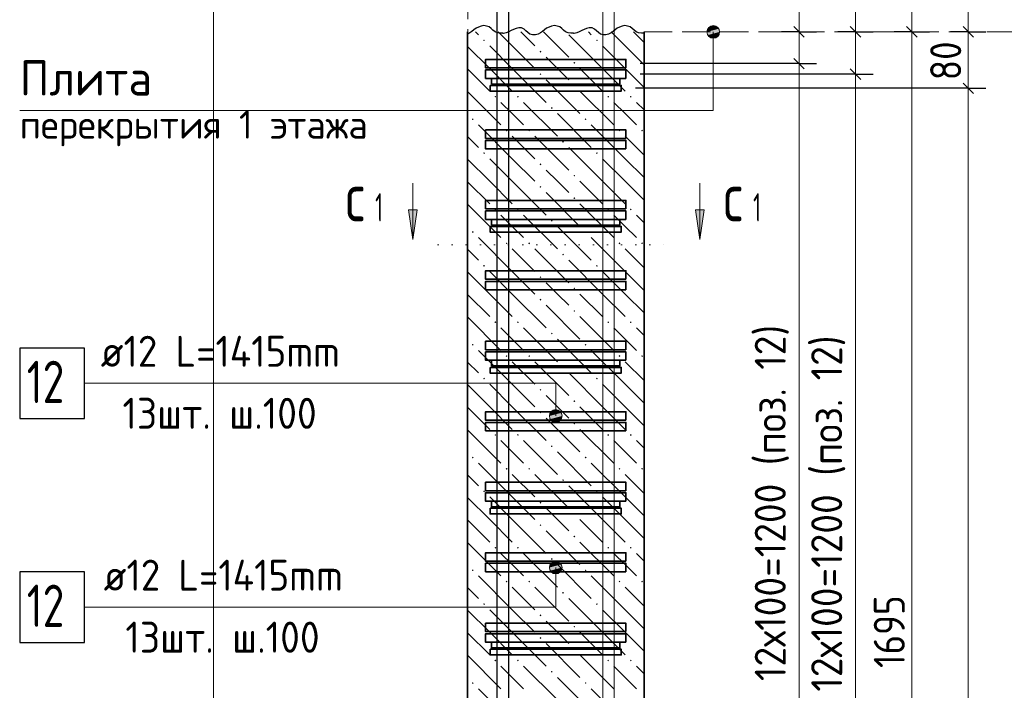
# Model space of a CAD drawing. Header units: millimetres. Extents: x 0 to 59400, y 0 to 42000.
# Tile 19 of 29: x 26500 to 33479, y 31524 to 36283. Entities that reach past the tile are written whole.
import ezdxf

# ---------------------------------------------------------------- set-up
doc = ezdxf.new("R2010")
doc.units = ezdxf.units.MM
doc.linetypes.add('______2', pattern=[270, 200, -70])
doc.linetypes.add('______9', pattern=[100, 0, -100])
for name, color, linetype, lineweight in [('S1 ДОП Продольная арматура', 52, 'Continuous', 25), ('S1 Продольная арматура', 52, 'Continuous', 25), ('S2 ДОП Продольная арматура', 52, 'Continuous', 25), ('Standard', 7, 'Continuous', 25), ('ЖБ Перекрытие верхний уровень', 7, 'Continuous', 18), ('Затяжка', 52, 'Continuous', 25), ('Позиционная метка диаметр_ шаг', 7, 'Continuous', 13), ('Позиционная метка линия выноска', 7, 'Continuous', 13), ('Примечания', 7, 'Continuous', 13), ('Размерная выноска', 7, 'Continuous', 13), ('Размерная линия_ общее', 7, 'Continuous', 13), ('Узлы символ', 7, 'Continuous', 25), ('Хомут', 52, 'Continuous', 25)]:
    doc.layers.add(name, color=color, linetype=linetype, lineweight=lineweight)
doc.layers.add('ЖБ Пилон', color=7, linetype='______2', lineweight=13, true_color=0xa0a0a0)
doc.styles.add('ISOCPEUR', font='txt')

msp = doc.modelspace()

# ---------------------------------------------------------------- hatches: boundary and pattern name
at = {"layer": 'ЖБ Пилон', "linetype": 'Continuous', "lineweight": 18, "transparency": 33554687}
for points in [[(29785.2, 36136.1), (29791.7, 36142.6), (29798.2, 36136.1), (29791.7, 36129.6)], [(30585.2, 36136.1), (30591.7, 36142.6), (30598.2, 36136.1), (30591.7, 36129.6)], [(30185.2, 36056.1), (30191.7, 36062.6), (30198.2, 36056.1), (30191.7, 36049.6)], [(30425.2, 35976.1), (30431.7, 35982.6), (30438.2, 35976.1), (30431.7, 35969.6)], [(30185.2, 35896.1), (30191.7, 35902.6), (30198.2, 35896.1), (30191.7, 35889.6)], [(30425.2, 35816.1), (30431.7, 35822.6), (30438.2, 35816.1), (30431.7, 35809.6)], [(29865.2, 35736.1), (29871.7, 35742.6), (29878.2, 35736.1), (29871.7, 35729.6)], [(30025.2, 35736.1), (30031.7, 35742.6), (30038.2, 35736.1), (30031.7, 35729.6)], [(30665.2, 35736.1), (30671.7, 35742.6), (30678.2, 35736.1), (30671.7, 35729.6)], [(30825.2, 35736.1), (30831.7, 35742.6), (30838.2, 35736.1), (30831.7, 35729.6)], [(30265.2, 35656.1), (30271.7, 35662.6), (30278.2, 35656.1), (30271.7, 35649.6)], [(29705.2, 35576.1), (29711.7, 35582.6), (29718.2, 35576.1), (29711.7, 35569.6)], [(30505.2, 35576.1), (30511.7, 35582.6), (30518.2, 35576.1), (30511.7, 35569.6)], [(29945.2, 35496.1), (29951.7, 35502.6), (29958.2, 35496.1), (29951.7, 35489.6)], [(30105.2, 35496.1), (30111.7, 35502.6), (30118.2, 35496.1), (30111.7, 35489.6)], [(30745.2, 35496.1), (30751.7, 35502.6), (30758.2, 35496.1), (30751.7, 35489.6)], [(30905.2, 35496.1), (30911.7, 35502.6), (30918.2, 35496.1), (30911.7, 35489.6)], [(30345.2, 35416.1), (30351.7, 35422.6), (30358.2, 35416.1), (30351.7, 35409.6)], [(29785.2, 35336.1), (29791.7, 35342.6), (29798.2, 35336.1), (29791.7, 35329.6)], [(30585.2, 35336.1), (30591.7, 35342.6), (30598.2, 35336.1), (30591.7, 35329.6)], [(30185.2, 35256.1), (30191.7, 35262.6), (30198.2, 35256.1), (30191.7, 35249.6)], [(30425.2, 35176.1), (30431.7, 35182.6), (30438.2, 35176.1), (30431.7, 35169.6)], [(30185.2, 35096.1), (30191.7, 35102.6), (30198.2, 35096.1), (30191.7, 35089.6)], [(30425.2, 35016.1), (30431.7, 35022.6), (30438.2, 35016.1), (30431.7, 35009.6)], [(29865.2, 34936.1), (29871.7, 34942.6), (29878.2, 34936.1), (29871.7, 34929.6)], [(30025.2, 34936.1), (30031.7, 34942.6), (30038.2, 34936.1), (30031.7, 34929.6)], [(30665.2, 34936.1), (30671.7, 34942.6), (30678.2, 34936.1), (30671.7, 34929.6)], [(30825.2, 34936.1), (30831.7, 34942.6), (30838.2, 34936.1), (30831.7, 34929.6)], [(30265.2, 34856.1), (30271.7, 34862.6), (30278.2, 34856.1), (30271.7, 34849.6)], [(29705.2, 34776.1), (29711.7, 34782.6), (29718.2, 34776.1), (29711.7, 34769.6)], [(30505.2, 34776.1), (30511.7, 34782.6), (30518.2, 34776.1), (30511.7, 34769.6)], [(29945.2, 34696.1), (29951.7, 34702.6), (29958.2, 34696.1), (29951.7, 34689.6)], [(30105.2, 34696.1), (30111.7, 34702.6), (30118.2, 34696.1), (30111.7, 34689.6)], [(30745.2, 34696.1), (30751.7, 34702.6), (30758.2, 34696.1), (30751.7, 34689.6)], [(30905.2, 34696.1), (30911.7, 34702.6), (30918.2, 34696.1), (30911.7, 34689.6)], [(30345.2, 34616.1), (30351.7, 34622.6), (30358.2, 34616.1), (30351.7, 34609.6)], [(29785.2, 34536.1), (29791.7, 34542.6), (29798.2, 34536.1), (29791.7, 34529.6)], [(30585.2, 34536.1), (30591.7, 34542.6), (30598.2, 34536.1), (30591.7, 34529.6)], [(30185.2, 34456.1), (30191.7, 34462.6), (30198.2, 34456.1), (30191.7, 34449.6)], [(30425.2, 34376.1), (30431.7, 34382.6), (30438.2, 34376.1), (30431.7, 34369.6)], [(30185.2, 34296.1), (30191.7, 34302.6), (30198.2, 34296.1), (30191.7, 34289.6)], [(30425.2, 34216.1), (30431.7, 34222.6), (30438.2, 34216.1), (30431.7, 34209.6)], [(29865.2, 34136.1), (29871.7, 34142.6), (29878.2, 34136.1), (29871.7, 34129.6)], [(30025.2, 34136.1), (30031.7, 34142.6), (30038.2, 34136.1), (30031.7, 34129.6)], [(30665.2, 34136.1), (30671.7, 34142.6), (30678.2, 34136.1), (30671.7, 34129.6)], [(30825.2, 34136.1), (30831.7, 34142.6), (30838.2, 34136.1), (30831.7, 34129.6)], [(30265.2, 34056.1), (30271.7, 34062.6), (30278.2, 34056.1), (30271.7, 34049.6)], [(29705.2, 33976.1), (29711.7, 33982.6), (29718.2, 33976.1), (29711.7, 33969.6)], [(30505.2, 33976.1), (30511.7, 33982.6), (30518.2, 33976.1), (30511.7, 33969.6)], [(29945.2, 33896.1), (29951.7, 33902.6), (29958.2, 33896.1), (29951.7, 33889.6)], [(30105.2, 33896.1), (30111.7, 33902.6), (30118.2, 33896.1), (30111.7, 33889.6)], [(30745.2, 33896.1), (30751.7, 33902.6), (30758.2, 33896.1), (30751.7, 33889.6)], [(30905.2, 33896.1), (30911.7, 33902.6), (30918.2, 33896.1), (30911.7, 33889.6)], [(30345.2, 33816.1), (30351.7, 33822.6), (30358.2, 33816.1), (30351.7, 33809.6)], [(29785.2, 33736.1), (29791.7, 33742.6), (29798.2, 33736.1), (29791.7, 33729.6)], [(30585.2, 33736.1), (30591.7, 33742.6), (30598.2, 33736.1), (30591.7, 33729.6)], [(30185.2, 33656.1), (30191.7, 33662.6), (30198.2, 33656.1), (30191.7, 33649.6)], [(30425.2, 33576.1), (30431.7, 33582.6), (30438.2, 33576.1), (30431.7, 33569.6)], [(30185.2, 33496.1), (30191.7, 33502.6), (30198.2, 33496.1), (30191.7, 33489.6)], [(30425.2, 33416.1), (30431.7, 33422.6), (30438.2, 33416.1), (30431.7, 33409.6)], [(29865.2, 33336.1), (29871.7, 33342.6), (29878.2, 33336.1), (29871.7, 33329.6)], [(30025.2, 33336.1), (30031.7, 33342.6), (30038.2, 33336.1), (30031.7, 33329.6)], [(30665.2, 33336.1), (30671.7, 33342.6), (30678.2, 33336.1), (30671.7, 33329.6)], [(30825.2, 33336.1), (30831.7, 33342.6), (30838.2, 33336.1), (30831.7, 33329.6)], [(30265.2, 33256.1), (30271.7, 33262.6), (30278.2, 33256.1), (30271.7, 33249.6)], [(29705.2, 33176.1), (29711.7, 33182.6), (29718.2, 33176.1), (29711.7, 33169.6)], [(30505.2, 33176.1), (30511.7, 33182.6), (30518.2, 33176.1), (30511.7, 33169.6)], [(29945.2, 33096.1), (29951.7, 33102.6), (29958.2, 33096.1), (29951.7, 33089.6)], [(30105.2, 33096.1), (30111.7, 33102.6), (30118.2, 33096.1), (30111.7, 33089.6)], [(30745.2, 33096.1), (30751.7, 33102.6), (30758.2, 33096.1), (30751.7, 33089.6)], [(30905.2, 33096.1), (30911.7, 33102.6), (30918.2, 33096.1), (30911.7, 33089.6)], [(30345.2, 33016.1), (30351.7, 33022.6), (30358.2, 33016.1), (30351.7, 33009.6)], [(29785.2, 32936.1), (29791.7, 32942.6), (29798.2, 32936.1), (29791.7, 32929.6)], [(30585.2, 32936.1), (30591.7, 32942.6), (30598.2, 32936.1), (30591.7, 32929.6)], [(30185.2, 32856.1), (30191.7, 32862.6), (30198.2, 32856.1), (30191.7, 32849.6)], [(30425.2, 32776.1), (30431.7, 32782.6), (30438.2, 32776.1), (30431.7, 32769.6)], [(30185.2, 32696.1), (30191.7, 32702.6), (30198.2, 32696.1), (30191.7, 32689.6)], [(30425.2, 32616.1), (30431.7, 32622.6), (30438.2, 32616.1), (30431.7, 32609.6)], [(29865.2, 32536.1), (29871.7, 32542.6), (29878.2, 32536.1), (29871.7, 32529.6)], [(30025.2, 32536.1), (30031.7, 32542.6), (30038.2, 32536.1), (30031.7, 32529.6)], [(30665.2, 32536.1), (30671.7, 32542.6), (30678.2, 32536.1), (30671.7, 32529.6)], [(30825.2, 32536.1), (30831.7, 32542.6), (30838.2, 32536.1), (30831.7, 32529.6)], [(30265.2, 32456.1), (30271.7, 32462.6), (30278.2, 32456.1), (30271.7, 32449.6)], [(29705.2, 32376.1), (29711.7, 32382.6), (29718.2, 32376.1), (29711.7, 32369.6)], [(30505.2, 32376.1), (30511.7, 32382.6), (30518.2, 32376.1), (30511.7, 32369.6)], [(29945.2, 32296.1), (29951.7, 32302.6), (29958.2, 32296.1), (29951.7, 32289.6)], [(30105.2, 32296.1), (30111.7, 32302.6), (30118.2, 32296.1), (30111.7, 32289.6)], [(30745.2, 32296.1), (30751.7, 32302.6), (30758.2, 32296.1), (30751.7, 32289.6)], [(30905.2, 32296.1), (30911.7, 32302.6), (30918.2, 32296.1), (30911.7, 32289.6)], [(30345.2, 32216.1), (30351.7, 32222.6), (30358.2, 32216.1), (30351.7, 32209.6)], [(29785.2, 32136.1), (29791.7, 32142.6), (29798.2, 32136.1), (29791.7, 32129.6)], [(30585.2, 32136.1), (30591.7, 32142.6), (30598.2, 32136.1), (30591.7, 32129.6)], [(30185.2, 32056.1), (30191.7, 32062.6), (30198.2, 32056.1), (30191.7, 32049.6)], [(30425.2, 31976.1), (30431.7, 31982.6), (30438.2, 31976.1), (30431.7, 31969.6)], [(30185.2, 31896.1), (30191.7, 31902.6), (30198.2, 31896.1), (30191.7, 31889.6)], [(30425.2, 31816.1), (30431.7, 31822.6), (30438.2, 31816.1), (30431.7, 31809.6)], [(29865.2, 31736.1), (29871.7, 31742.6), (29878.2, 31736.1), (29871.7, 31729.6)], [(30025.2, 31736.1), (30031.7, 31742.6), (30038.2, 31736.1), (30031.7, 31729.6)], [(30665.2, 31736.1), (30671.7, 31742.6), (30678.2, 31736.1), (30671.7, 31729.6)], [(30825.2, 31736.1), (30831.7, 31742.6), (30838.2, 31736.1), (30831.7, 31729.6)], [(30265.2, 31656.1), (30271.7, 31662.6), (30278.2, 31656.1), (30271.7, 31649.6)], [(29705.2, 31576.1), (29711.7, 31582.6), (29718.2, 31576.1), (29711.7, 31569.6)], [(30505.2, 31576.1), (30511.7, 31582.6), (30518.2, 31576.1), (30511.7, 31569.6)]]:
    msp.add_hatch(color=7, dxfattribs=at).paths.add_polyline_path(points, flags=16)
at = {"layer": 'Позиционная метка линия выноска', "linetype": 'Continuous', "lineweight": 13, "transparency": 33554687}
for points in [[(31438.7, 36234.5), (31393.7, 36234.5), (31377.5, 36218.3)], [(31438.7, 36234.5), (31377.5, 36218.3), (31454.9, 36218.3)], [(31393.7, 36234.5), (31438.7, 36234.5), (31416.2, 36240.8)], [(31454.9, 36218.3), (31377.5, 36218.3), (31371.2, 36195.8)], [(31454.9, 36218.3), (31371.2, 36195.8), (31461.2, 36195.8)], [(31461.2, 36195.8), (31371.2, 36195.8), (31377.5, 36173.3)], [(31461.2, 36195.8), (31377.5, 36173.3), (31454.9, 36173.3)], [(31454.9, 36173.3), (31377.5, 36173.3), (31393.7, 36157.1)], [(31454.9, 36173.3), (31393.7, 36157.1), (31438.7, 36157.1)], [(31438.7, 36157.1), (31393.7, 36157.1), (31416.2, 36150.8)], [(30322.1, 33509.5), (30277.1, 33509.5), (30260.9, 33493.3)], [(30322.1, 33509.5), (30260.9, 33493.3), (30338.3, 33493.3)], [(30277.1, 33509.5), (30322.1, 33509.5), (30299.6, 33515.9)], [(30338.3, 33493.3), (30260.9, 33493.3), (30254.6, 33470.8)], [(30338.3, 33493.3), (30254.6, 33470.8), (30344.6, 33470.8)], [(30344.6, 33470.8), (30254.6, 33470.8), (30260.9, 33448.3)], [(30344.6, 33470.8), (30260.9, 33448.3), (30338.3, 33448.3)], [(30338.3, 33448.3), (30260.9, 33448.3), (30277.1, 33432.1)], [(30338.3, 33448.3), (30277.1, 33432.1), (30322.1, 33432.1)], [(30322.1, 33432.1), (30277.1, 33432.1), (30299.6, 33425.8)], [(30255.2, 32395.8), (30345.2, 32395.8), (30338.9, 32418.3)], [(30255.2, 32395.8), (30338.9, 32418.3), (30261.5, 32418.3)], [(30261.5, 32373.3), (30345.2, 32395.8), (30255.2, 32395.8)], [(30261.5, 32418.3), (30338.9, 32418.3), (30322.7, 32434.5)], [(30261.5, 32418.3), (30322.7, 32434.5), (30277.7, 32434.5)], [(30261.5, 32373.3), (30338.9, 32373.3), (30345.2, 32395.8)], [(30277.7, 32434.5), (30322.7, 32434.5), (30300.2, 32440.8)], [(30277.7, 32357.1), (30338.9, 32373.3), (30261.5, 32373.3)], [(30277.7, 32357.1), (30322.7, 32357.1), (30338.9, 32373.3)], [(30322.7, 32357.1), (30277.7, 32357.1), (30300.2, 32350.8)]]:
    msp.add_hatch(color=7, dxfattribs=at).paths.add_polyline_path(points)
at = {"layer": 'Узлы символ', "linetype": 'Continuous', "lineweight": 13, "transparency": 33554687}
for points in [[(29316.8, 34933.1), (29286.8, 34723.1), (29256.8, 34933.1)], [(31351.1, 34933.1), (31321.1, 34723.1), (31291.1, 34933.1)]]:
    msp.add_hatch(color=7, dxfattribs=at).paths.add_polyline_path(points, flags=16)

# ---------------------------------------------------------------- linework, layer by layer
at = {"layer": 'S1 ДОП Продольная арматура', "color": 28, "linetype": 'Continuous', "lineweight": 25, "true_color": 0x50140a, "transparency": 33554687}
msp.add_lwpolyline([(33464.6, 36820.8), (29964.6, 36820.8), (29964.6, 27720.8), (29884.6, 27720.8), (29884.6, 36900.8), (33464.6, 36900.8), (33464.6, 36820.8)], dxfattribs=at)
msp.add_lwpolyline([(33464.6, 36820.8), (29964.6, 36820.8), (29964.6, 27720.8), (29884.6, 27720.8), (29884.6, 36900.8), (33464.6, 36900.8), (33464.6, 36820.8)], dxfattribs=at)
msp.add_lwpolyline([(33464.6, 36820.8), (29964.6, 36820.8), (29964.6, 27720.8), (29884.6, 27720.8), (29884.6, 36900.8), (33464.6, 36900.8), (33464.6, 36820.8)], dxfattribs=at)
msp.add_lwpolyline([(33464.6, 36820.8), (29964.6, 36820.8), (29964.6, 27720.8), (29884.6, 27720.8), (29884.6, 36900.8), (33464.6, 36900.8), (33464.6, 36820.8)], dxfattribs=at)
at = {"layer": 'S1 Продольная арматура', "color": 7, "linetype": 'Continuous', "lineweight": 18, "transparency": 33554687}
for points in [[(29884.6, 18395.8), (29884.6, 37000.8), (33464.6, 37000.8), (33464.6, 36920.8), (29964.6, 36920.8), (29964.6, 18395.8), (29884.6, 18395.8)], [(29884.6, 18395.8), (29884.6, 37000.8), (33464.6, 37000.8), (33464.6, 36920.8), (29964.6, 36920.8), (29964.6, 18395.8), (29884.6, 18395.8)], [(29884.6, 18395.8), (29884.6, 37000.8), (33464.6, 37000.8), (33464.6, 36920.8), (29964.6, 36920.8), (29964.6, 18395.8), (29884.6, 18395.8)], [(30634.6, 18395.8), (30634.6, 36900.8), (34314.6, 36900.8), (34314.6, 36820.8), (30714.6, 36820.8), (30714.6, 18395.8), (30634.6, 18395.8)], [(30634.6, 18395.8), (30634.6, 36900.8), (34314.6, 36900.8), (34314.6, 36820.8), (30714.6, 36820.8), (30714.6, 18395.8), (30634.6, 18395.8)], [(30634.6, 18395.8), (30634.6, 36900.8), (34314.6, 36900.8), (34314.6, 36820.8), (30714.6, 36820.8), (30714.6, 18395.8), (30634.6, 18395.8)]]:
    msp.add_lwpolyline(points, dxfattribs=at)
at = {"layer": 'S2 ДОП Продольная арматура', "color": 7, "linetype": 'Continuous', "lineweight": 35, "transparency": 33554687}
for points in [[(30797.1, 35940.8), (29802.1, 35940.8), (29802.1, 36000.8), (30797.1, 36000.8), (30797.1, 35940.8)], [(30797.1, 35865.8), (29802.1, 35865.8), (29802.1, 35925.8), (30797.1, 35925.8), (30797.1, 35865.8)], [(30797.1, 35440.8), (29802.1, 35440.8), (29802.1, 35500.8), (30797.1, 35500.8), (30797.1, 35440.8)], [(30797.1, 35365.8), (29802.1, 35365.8), (29802.1, 35425.8), (30797.1, 35425.8), (30797.1, 35365.8)], [(30797.1, 34940.8), (29802.1, 34940.8), (29802.1, 35000.8), (30797.1, 35000.8), (30797.1, 34940.8)], [(30797.1, 34865.8), (29802.1, 34865.8), (29802.1, 34925.8), (30797.1, 34925.8), (30797.1, 34865.8)], [(30797.1, 34440.8), (29802.1, 34440.8), (29802.1, 34500.8), (30797.1, 34500.8), (30797.1, 34440.8)], [(30797.1, 34365.8), (29802.1, 34365.8), (29802.1, 34425.8), (30797.1, 34425.8), (30797.1, 34365.8)], [(30797.1, 33940.8), (29802.1, 33940.8), (29802.1, 34000.8), (30797.1, 34000.8), (30797.1, 33940.8)], [(30797.1, 33865.8), (29802.1, 33865.8), (29802.1, 33925.8), (30797.1, 33925.8), (30797.1, 33865.8)], [(30797.1, 33440.8), (29802.1, 33440.8), (29802.1, 33500.8), (30797.1, 33500.8), (30797.1, 33440.8)], [(30797.1, 33365.8), (29802.1, 33365.8), (29802.1, 33425.8), (30797.1, 33425.8), (30797.1, 33365.8)], [(30797.1, 32940.8), (29802.1, 32940.8), (29802.1, 33000.8), (30797.1, 33000.8), (30797.1, 32940.8)], [(30797.1, 32865.8), (29802.1, 32865.8), (29802.1, 32925.8), (30797.1, 32925.8), (30797.1, 32865.8)], [(30797.1, 32440.8), (29802.1, 32440.8), (29802.1, 32500.8), (30797.1, 32500.8), (30797.1, 32440.8)], [(30797.1, 32365.8), (29802.1, 32365.8), (29802.1, 32425.8), (30797.1, 32425.8), (30797.1, 32365.8)], [(30797.1, 31940.8), (29802.1, 31940.8), (29802.1, 32000.8), (30797.1, 32000.8), (30797.1, 31940.8)], [(30797.1, 31865.8), (29802.1, 31865.8), (29802.1, 31925.8), (30797.1, 31925.8), (30797.1, 31865.8)]]:
    msp.add_lwpolyline(points, dxfattribs=at)
at = {"layer": 'S2 ДОП Продольная арматура', "color": 7, "linetype": 'Continuous', "lineweight": 25, "transparency": 33554687}
for points in [[(26500, 33452.6), (26960, 33452.6), (26960, 33952.6), (26500, 33952.6), (26500, 33452.6)], [(26500, 31864.1), (26960, 31864.1), (26960, 32364.1), (26500, 32364.1), (26500, 31864.1)]]:
    msp.add_lwpolyline(points, dxfattribs=at)
at = {"layer": 'Standard', "color": 251, "linetype": 'Continuous', "lineweight": 13, "true_color": 0x656565, "transparency": 33554687}
for p, q in [((32824.2, 36195.8), (32824.2, 36820.8)), ((32024.2, 36195.8), (32024.2, 36270.8)), ((32424.2, 36195.8), (32424.2, 36270.8)), ((32424.2, 36195.8), (32424.2, 35895.8)), ((32024.2, 35970.8), (32024.2, 29970.8)), ((32424.2, 35895.8), (32424.2, 29895.8))]:
    msp.add_line(p, q, dxfattribs=at)
at = {"layer": 'Standard', "color": 251, "linetype": 'Continuous', "lineweight": 25, "true_color": 0x656565, "transparency": 33554687}
for p, q in [((31986.7, 36233.3), (32061.7, 36158.3)), ((32386.7, 36233.3), (32461.7, 36158.3)), ((32861.7, 36158.3), (32786.7, 36233.3)), ((31986.7, 36008.3), (32061.7, 35933.3)), ((32386.7, 35933.3), (32461.7, 35858.3))]:
    msp.add_line(p, q, dxfattribs=at)
at = {"layer": 'Standard', "color": 251, "linetype": 'Continuous', "lineweight": -3, "true_color": 0x656565, "transparency": 33554687}
for p, q in [((32024.2, 36195.8), (31899.2, 36195.8)), ((32024.2, 36195.8), (32149.2, 36195.8)), ((32024.2, 36195.8), (32024.2, 36195.8)), ((32424.2, 36195.8), (32299.2, 36195.8)), ((32424.2, 36195.8), (32549.2, 36195.8)), ((32424.2, 36195.8), (32431.8, 36195.8)), ((32824.2, 36195.8), (32699.2, 36195.8)), ((32824.2, 36195.8), (32949.2, 36195.8)), ((32824.2, 36195.8), (32824.2, 36195.8)), ((32024.2, 35970.8), (31899.2, 35970.8)), ((32024.2, 35970.8), (32149.2, 35970.8)), ((32424.2, 35895.8), (32299.2, 35895.8)), ((32424.2, 35895.8), (32549.2, 35895.8))]:
    msp.add_line(p, q, dxfattribs=at)
at = {"layer": 'Standard', "color": 254, "linetype": 'Continuous', "lineweight": 13, "true_color": 0xc4c4ff, "transparency": 33554687}
msp.add_lwpolyline([(27874.6, 15895.8), (35175.9, 15895.8), (35175.9, 38811.1), (27874.6, 38811.1), (27874.6, 15895.8)], dxfattribs=at)
at = {"layer": 'Standard', "color": 251, "linetype": 'Continuous', "lineweight": 13, "true_color": 0x656565, "transparency": 33554687}
for points in [[(32024.2, 36195.8), (32024.2, 36187), (32024.2, 36187), (32024.2, 35970.8)], [(32824.2, 27720.8), (32824.2, 31588.2), (32824.2, 31588.2), (32824.2, 36195.8)]]:
    msp.add_lwpolyline(points, dxfattribs=at)
at = {"layer": 'Standard', "color": 251, "linetype": 'Continuous', "lineweight": -3, "true_color": 0x656565, "transparency": 33554687}
for points in [[(32024.2, 35970.8), (32007.2, 35970.8), (32007.2, 35970.8), (30897.1, 35970.8)], [(32424.2, 35895.8), (32407.2, 35895.8), (32407.2, 35895.8), (30897.1, 35895.8)]]:
    msp.add_lwpolyline(points, dxfattribs=at)
at = {"layer": 'ЖБ Перекрытие верхний уровень', "color": 7, "linetype": '______2', "lineweight": 18, "transparency": 33554687}
for p, q in [((29676.1, 37295.8), (29676.1, 36195.8)), ((30925.9, 36195.8), (34675.9, 36195.8))]:
    msp.add_line(p, q, dxfattribs=at)
at = {"layer": 'ЖБ Пилон', "color": 7, "linetype": 'Continuous', "lineweight": 35, "transparency": 33554687}
for p, q in [((29674.6, 36195.8), (29674.6, 18395.8)), ((29676.1, 36195.8), (29674.6, 36195.8)), ((30925.9, 18395.8), (30925.9, 36195.8))]:
    msp.add_line(p, q, dxfattribs=at)
at = {"layer": 'ЖБ Пилон', "color": 9, "linetype": 'Continuous', "lineweight": 18, "true_color": 0xc7c7c7, "transparency": 33554687}
for p, q in [((29732, 36195.8), (29751.7, 36176.1)), ((29991.7, 36096.1), (29892, 36195.8)), ((30052, 36195.8), (30151.7, 36096.1)), ((30212, 36195.8), (30391.7, 36016.1)), ((30631.7, 35936.1), (30391.7, 36176.1)), ((30532, 36195.8), (30551.7, 36176.1)), ((30791.7, 36096.1), (30692, 36195.8)), ((30852, 36195.8), (30925.9, 36121.9)), ((29831.7, 35936.1), (29674.6, 36093.3)), ((29831.7, 36096.1), (29991.7, 35936.1)), ((29991.7, 36096.1), (30151.7, 35936.1)), ((30631.7, 36096.1), (30791.7, 35936.1)), ((30791.7, 36096.1), (30925.9, 35961.9)), ((30311.7, 35936.1), (30231.7, 36016.1)), ((29674.6, 35933.3), (29831.7, 35776.1)), ((29831.7, 35936.1), (29991.7, 35776.1)), ((29991.7, 35936.1), (30231.7, 35696.1)), ((30391.7, 35856.1), (30311.7, 35936.1)), ((30471.7, 35936.1), (30631.7, 35776.1)), ((30631.7, 35936.1), (30791.7, 35776.1)), ((30791.7, 35936.1), (30925.9, 35801.9)), ((30231.7, 35856.1), (30471.7, 35616.1)), ((29674.6, 35773.3), (29911.7, 35536.1)), ((30471.7, 35776.1), (30711.7, 35536.1)), ((29991.7, 35616.1), (29911.7, 35696.1)), ((30071.7, 35696.1), (30311.7, 35456.1)), ((30791.7, 35616.1), (30711.7, 35696.1)), ((30871.7, 35696.1), (30925.9, 35641.9)), ((30071.7, 35536.1), (29991.7, 35616.1)), ((30311.7, 35616.1), (30551.7, 35376.1)), ((30871.7, 35536.1), (30791.7, 35616.1)), ((29991.7, 35296.1), (29751.7, 35536.1)), ((30791.7, 35296.1), (30551.7, 35536.1)), ((29991.7, 35456.1), (30151.7, 35296.1)), ((30151.7, 35456.1), (30391.7, 35216.1)), ((30791.7, 35456.1), (30925.9, 35321.9)), ((29674.6, 35453.3), (29751.7, 35376.1)), ((30631.7, 35136.1), (30391.7, 35376.1)), ((29831.7, 35136.1), (29674.6, 35293.3)), ((29831.7, 35296.1), (29991.7, 35136.1)), ((29991.7, 35296.1), (30151.7, 35136.1)), ((30631.7, 35296.1), (30791.7, 35136.1)), ((30791.7, 35296.1), (30925.9, 35161.9)), ((30311.7, 35136.1), (30231.7, 35216.1)), ((29674.6, 35133.3), (29831.7, 34976.1)), ((29831.7, 35136.1), (29991.7, 34976.1)), ((29991.7, 35136.1), (30231.7, 34896.1)), ((30391.7, 35056.1), (30311.7, 35136.1)), ((30471.7, 35136.1), (30631.7, 34976.1)), ((30631.7, 35136.1), (30791.7, 34976.1)), ((30791.7, 35136.1), (30925.9, 35001.9)), ((30231.7, 35056.1), (30471.7, 34816.1)), ((29674.6, 34973.3), (29911.7, 34736.1)), ((30471.7, 34976.1), (30711.7, 34736.1)), ((29991.7, 34816.1), (29911.7, 34896.1)), ((30071.7, 34896.1), (30311.7, 34656.1)), ((30791.7, 34816.1), (30711.7, 34896.1)), ((30871.7, 34896.1), (30925.9, 34841.9)), ((30071.7, 34736.1), (29991.7, 34816.1)), ((30311.7, 34816.1), (30551.7, 34576.1)), ((30871.7, 34736.1), (30791.7, 34816.1)), ((29991.7, 34496.1), (29751.7, 34736.1)), ((30791.7, 34496.1), (30551.7, 34736.1)), ((29674.6, 34653.3), (29751.7, 34576.1)), ((29991.7, 34656.1), (30151.7, 34496.1)), ((30151.7, 34656.1), (30391.7, 34416.1)), ((30791.7, 34656.1), (30925.9, 34521.9)), ((30631.7, 34336.1), (30391.7, 34576.1)), ((29831.7, 34336.1), (29674.6, 34493.3)), ((29831.7, 34496.1), (29991.7, 34336.1)), ((29991.7, 34496.1), (30151.7, 34336.1)), ((30631.7, 34496.1), (30791.7, 34336.1)), ((30791.7, 34496.1), (30925.9, 34361.9)), ((30311.7, 34336.1), (30231.7, 34416.1)), ((29674.6, 34333.3), (29831.7, 34176.1)), ((29831.7, 34336.1), (29991.7, 34176.1)), ((29991.7, 34336.1), (30231.7, 34096.1)), ((30391.7, 34256.1), (30311.7, 34336.1)), ((30471.7, 34336.1), (30631.7, 34176.1)), ((30631.7, 34336.1), (30791.7, 34176.1)), ((30791.7, 34336.1), (30925.9, 34201.9)), ((30231.7, 34256.1), (30471.7, 34016.1)), ((29674.6, 34173.3), (29911.7, 33936.1)), ((30471.7, 34176.1), (30711.7, 33936.1)), ((29991.7, 34016.1), (29911.7, 34096.1)), ((30071.7, 34096.1), (30311.7, 33856.1)), ((30791.7, 34016.1), (30711.7, 34096.1)), ((30871.7, 34096.1), (30925.9, 34041.9)), ((30071.7, 33936.1), (29991.7, 34016.1)), ((30311.7, 34016.1), (30551.7, 33776.1)), ((30871.7, 33936.1), (30791.7, 34016.1)), ((29991.7, 33696.1), (29751.7, 33936.1)), ((30791.7, 33696.1), (30551.7, 33936.1)), ((29674.6, 33853.3), (29751.7, 33776.1)), ((29991.7, 33856.1), (30151.7, 33696.1)), ((30151.7, 33856.1), (30391.7, 33616.1)), ((30791.7, 33856.1), (30925.9, 33721.9)), ((30631.7, 33536.1), (30391.7, 33776.1)), ((29831.7, 33536.1), (29674.6, 33693.3)), ((29831.7, 33696.1), (29991.7, 33536.1)), ((29991.7, 33696.1), (30151.7, 33536.1)), ((30631.7, 33696.1), (30791.7, 33536.1)), ((30791.7, 33696.1), (30925.9, 33561.9)), ((30311.7, 33536.1), (30231.7, 33616.1)), ((29674.6, 33533.3), (29831.7, 33376.1)), ((29831.7, 33536.1), (29991.7, 33376.1)), ((29991.7, 33536.1), (30231.7, 33296.1)), ((30391.7, 33456.1), (30311.7, 33536.1)), ((30471.7, 33536.1), (30631.7, 33376.1)), ((30631.7, 33536.1), (30791.7, 33376.1)), ((30791.7, 33536.1), (30925.9, 33401.9)), ((30231.7, 33456.1), (30471.7, 33216.1)), ((29674.6, 33373.3), (29911.7, 33136.1)), ((30471.7, 33376.1), (30711.7, 33136.1)), ((29991.7, 33216.1), (29911.7, 33296.1)), ((30071.7, 33296.1), (30311.7, 33056.1)), ((30791.7, 33216.1), (30711.7, 33296.1)), ((30871.7, 33296.1), (30925.9, 33241.9)), ((30071.7, 33136.1), (29991.7, 33216.1)), ((30311.7, 33216.1), (30551.7, 32976.1)), ((30871.7, 33136.1), (30791.7, 33216.1)), ((29991.7, 32896.1), (29751.7, 33136.1)), ((30791.7, 32896.1), (30551.7, 33136.1)), ((29674.6, 33053.3), (29751.7, 32976.1)), ((29991.7, 33056.1), (30151.7, 32896.1)), ((30151.7, 33056.1), (30391.7, 32816.1)), ((30791.7, 33056.1), (30925.9, 32921.9)), ((30631.7, 32736.1), (30391.7, 32976.1)), ((29831.7, 32736.1), (29674.6, 32893.3)), ((29831.7, 32896.1), (29991.7, 32736.1)), ((29991.7, 32896.1), (30151.7, 32736.1)), ((30631.7, 32896.1), (30791.7, 32736.1)), ((30791.7, 32896.1), (30925.9, 32761.9)), ((30311.7, 32736.1), (30231.7, 32816.1)), ((29831.7, 32736.1), (29991.7, 32576.1)), ((29991.7, 32736.1), (30231.7, 32496.1)), ((30391.7, 32656.1), (30311.7, 32736.1)), ((30471.7, 32736.1), (30631.7, 32576.1)), ((30631.7, 32736.1), (30791.7, 32576.1)), ((30791.7, 32736.1), (30925.9, 32601.9)), ((29674.6, 32733.3), (29831.7, 32576.1)), ((30231.7, 32656.1), (30471.7, 32416.1)), ((29674.6, 32573.3), (29911.7, 32336.1)), ((30471.7, 32576.1), (30711.7, 32336.1)), ((29991.7, 32416.1), (29911.7, 32496.1)), ((30071.7, 32496.1), (30311.7, 32256.1)), ((30791.7, 32416.1), (30711.7, 32496.1)), ((30871.7, 32496.1), (30925.9, 32441.9)), ((30071.7, 32336.1), (29991.7, 32416.1)), ((30311.7, 32416.1), (30551.7, 32176.1)), ((30871.7, 32336.1), (30791.7, 32416.1)), ((29991.7, 32096.1), (29751.7, 32336.1)), ((30791.7, 32096.1), (30551.7, 32336.1)), ((29674.6, 32253.3), (29751.7, 32176.1)), ((29991.7, 32256.1), (30151.7, 32096.1)), ((30151.7, 32256.1), (30391.7, 32016.1)), ((30791.7, 32256.1), (30925.9, 32121.9)), ((30631.7, 31936.1), (30391.7, 32176.1)), ((29831.7, 31936.1), (29674.6, 32093.3)), ((29831.7, 32096.1), (29991.7, 31936.1)), ((29991.7, 32096.1), (30151.7, 31936.1)), ((30631.7, 32096.1), (30791.7, 31936.1)), ((30791.7, 32096.1), (30925.9, 31961.9)), ((30311.7, 31936.1), (30231.7, 32016.1)), ((29674.6, 31933.3), (29831.7, 31776.1)), ((29831.7, 31936.1), (29991.7, 31776.1)), ((29991.7, 31936.1), (30231.7, 31696.1)), ((30391.7, 31856.1), (30311.7, 31936.1)), ((30471.7, 31936.1), (30631.7, 31776.1)), ((30631.7, 31936.1), (30791.7, 31776.1)), ((30791.7, 31936.1), (30925.9, 31801.9)), ((30231.7, 31856.1), (30471.7, 31616.1)), ((29674.6, 31773.3), (29911.7, 31536.1)), ((30471.7, 31776.1), (30711.7, 31536.1)), ((29991.7, 31616.1), (29911.7, 31696.1)), ((30071.7, 31696.1), (30311.7, 31456.1)), ((30791.7, 31616.1), (30711.7, 31696.1)), ((30871.7, 31696.1), (30925.9, 31641.9)), ((30071.7, 31536.1), (29991.7, 31616.1)), ((30311.7, 31616.1), (30551.7, 31376.1)), ((30871.7, 31536.1), (30791.7, 31616.1)), ((29991.7, 31296.1), (29751.7, 31536.1)), ((30791.7, 31296.1), (30551.7, 31536.1))]:
    msp.add_line(p, q, dxfattribs=at)
at = {"layer": 'Затяжка', "color": 7, "linetype": 'Continuous', "lineweight": 35, "transparency": 33554687}
for points in [[(29844.6, 35865.8), (30754.6, 35865.8), (30754.6, 35825.8), (29844.6, 35825.8), (29844.6, 35865.8)], [(29844.6, 34865.8), (30754.6, 34865.8), (30754.6, 34825.8), (29844.6, 34825.8), (29844.6, 34865.8)], [(29844.6, 33865.8), (30754.6, 33865.8), (30754.6, 33825.8), (29844.6, 33825.8), (29844.6, 33865.8)], [(29844.6, 32865.8), (30754.6, 32865.8), (30754.6, 32825.8), (29844.6, 32825.8), (29844.6, 32865.8)], [(29844.6, 31865.8), (30754.6, 31865.8), (30754.6, 31825.8), (29844.6, 31825.8), (29844.6, 31865.8)]]:
    msp.add_lwpolyline(points, dxfattribs=at)
at = {"layer": 'Позиционная метка линия выноска', "color": 7, "linetype": 'Continuous', "lineweight": 13, "transparency": 33554687}
for p, q in [((31416.2, 36240.8), (31416.2, 36240.8)), ((31371.2, 36195.8), (31371.2, 36195.8)), ((31461.2, 36195.8), (31461.2, 36195.8)), ((31416.2, 36150.8), (31416.2, 36150.8)), ((30299.6, 33515.9), (30299.6, 33515.9)), ((30254.6, 33470.8), (30254.6, 33470.8)), ((30344.6, 33470.8), (30344.6, 33470.8)), ((30299.6, 33425.8), (30299.6, 33425.8)), ((30255.2, 32395.8), (30255.2, 32395.8)), ((30300.2, 32440.8), (30300.2, 32440.8)), ((30345.2, 32395.8), (30345.2, 32395.8)), ((30300.2, 32350.8), (30300.2, 32350.8))]:
    msp.add_line(p, q, dxfattribs=at)
for points in [[(31416.2, 36195.8), (31416.2, 35639.1), (26500, 35639.1)], [(26959.3, 33702.6), (30299.6, 33702.6), (30299.6, 33470.8)], [(26960, 32114.1), (30300.2, 32114.1), (30300.2, 32395.8)]]:
    msp.add_lwpolyline(points, dxfattribs=at)
for centre in [(31416.2, 36195.8), (30299.6, 33470.8), (30300.2, 32395.8)]:
    msp.add_circle(centre, 45, dxfattribs=at)
at = {"layer": 'Примечания', "color": 7, "linetype": 'Continuous', "lineweight": 25, "transparency": 33554687}
for points in [[(29925.9, 36187.1), (29907.4, 36186.8), (29887.4, 36189.7), (29869.4, 36196.3), (29854.9, 36207.2), (29842.4, 36220.2), (29827.9, 36231.1), (29809.4, 36237.7), (29789.9, 36241.6), (29770.4, 36237.2), (29752.4, 36230.2), (29734.9, 36222.1), (29719.9, 36211.4), (29705.9, 36199.9), (29691.9, 36188.5), (29677, 36180.6)], [(30425.9, 36187.1), (30407.4, 36186.8), (30387.4, 36189.7), (30369.4, 36196.3), (30354.9, 36207.2), (30342.4, 36220.2), (30327.9, 36231.1), (30309.4, 36237.7), (30289.9, 36241.6), (30270.4, 36237.2), (30252.4, 36230.2), (30234.9, 36222.1), (30219.9, 36211.4), (30205.9, 36199.9), (30191.9, 36188.5), (30174.9, 36179.5), (30155.9, 36174.7), (30135.9, 36175.4), (30116.4, 36180.7), (30101.9, 36191.4), (30088.9, 36203.9), (30074.9, 36215.3), (30057.9, 36223.8), (30037.9, 36225.7), (30018.4, 36220.9), (30000.9, 36213.4), (29983.9, 36204.8), (29966.4, 36196.6), (29949.4, 36188.5), (29929.9, 36184.7), (29925.9, 36184.3)], [(30925.9, 36187.1), (30907.4, 36186.8), (30887.4, 36189.7), (30869.4, 36196.3), (30854.9, 36207.2), (30842.4, 36220.2), (30827.9, 36231.1), (30809.4, 36237.7), (30789.9, 36241.6), (30770.4, 36237.2), (30752.4, 36230.2), (30734.9, 36222.1), (30719.9, 36211.4), (30705.9, 36199.9), (30691.9, 36188.5), (30674.9, 36179.5), (30655.9, 36174.7), (30635.9, 36175.4), (30616.4, 36180.7), (30601.9, 36191.4), (30588.9, 36203.9), (30574.9, 36215.3), (30557.9, 36223.8), (30537.9, 36225.7), (30518.4, 36220.9), (30500.9, 36213.4), (30483.9, 36204.8), (30466.4, 36196.6), (30449.4, 36188.5), (30429.9, 36184.7), (30425.9, 36184.3)]]:
    msp.add_lwpolyline(points, dxfattribs=at)
at = {"layer": 'Размерная выноска', "color": 251, "linetype": 'Continuous', "lineweight": 13, "true_color": 0x656565, "transparency": 33554687}
for p, q in [((32024.2, 36195.8), (32024.2, 36595.8)), ((32424.2, 36195.8), (32424.2, 36595.8))]:
    msp.add_line(p, q, dxfattribs=at)
at = {"layer": 'Размерная линия_ общее', "color": 7, "linetype": 'Continuous', "lineweight": 13, "transparency": 33554687}
for p, q in [((33224.2, 36195.8), (33224.2, 36920.8)), ((33224.2, 35795.8), (33224.2, 36195.8)), ((33224.2, 24795.8), (33224.2, 35795.8))]:
    msp.add_line(p, q, dxfattribs=at)
at = {"layer": 'Размерная линия_ общее', "color": 7, "linetype": 'Continuous', "lineweight": 25, "transparency": 33554687}
for p, q in [((33261.7, 36158.3), (33186.7, 36233.3)), ((33261.7, 35758.3), (33186.7, 35833.3))]:
    msp.add_line(p, q, dxfattribs=at)
at = {"layer": 'Размерная линия_ общее', "color": 253, "linetype": 'Continuous', "lineweight": -3, "true_color": 0xa0a0a0, "transparency": 33554687}
for p, q in [((33224.2, 36195.8), (33099.2, 36195.8)), ((33224.2, 36195.8), (33349.2, 36195.8)), ((33224.2, 36195.8), (33224.2, 36195.8)), ((33224.2, 35795.8), (33099.2, 35795.8)), ((33224.2, 35795.8), (33349.2, 35795.8))]:
    msp.add_line(p, q, dxfattribs=at)
msp.add_lwpolyline([(33224.2, 35795.8), (33207.2, 35795.8), (33207.2, 35795.8), (33207.2, 35795.8), (33207.2, 35795.8), (30864.6, 35795.8)], dxfattribs=at)
at = {"layer": 'Узлы символ', "color": 7, "linetype": 'Continuous', "lineweight": 13, "transparency": 33554687}
for p, q in [((29286.8, 34723.1), (29286.8, 35123.1)), ((31321.1, 34723.1), (31321.1, 35123.1)), ((29286.8, 34723.1), (29256.8, 34933.1)), ((29256.8, 34933.1), (29316.8, 34933.1)), ((29286.8, 34933.1), (29286.8, 34948.1)), ((29316.8, 34933.1), (29286.8, 34723.1)), ((31321.1, 34723.1), (31291.1, 34933.1)), ((31291.1, 34933.1), (31351.1, 34933.1)), ((31321.1, 34933.1), (31321.1, 34948.1)), ((31351.1, 34933.1), (31321.1, 34723.1)), ((29286.8, 34723.1), (29286.8, 34723.1)), ((29286.8, 34723.1), (29286.8, 34723.1)), ((29286.8, 34723.1), (29286.8, 34723.1)), ((31321.1, 34723.1), (31321.1, 34723.1)), ((31321.1, 34723.1), (31321.1, 34723.1)), ((31321.1, 34723.1), (31321.1, 34723.1))]:
    msp.add_line(p, q, dxfattribs=at)
at = {"layer": 'Узлы символ', "color": 7, "linetype": '______9', "lineweight": 13, "transparency": 33554687}
msp.add_line((29465.2, 34684.5), (31115.2, 34684.5), dxfattribs=at)
at = {"layer": 'Хомут', "color": 7, "linetype": 'Continuous', "lineweight": 35, "transparency": 33554687}
for points in [[(29834.6, 35815.9), (30764.6, 35815.9), (30764.6, 35775.8), (29834.6, 35775.8), (29834.6, 35815.9)], [(29834.6, 34815.9), (30764.6, 34815.9), (30764.6, 34775.8), (29834.6, 34775.8), (29834.6, 34815.9)], [(29834.6, 33815.9), (30764.6, 33815.9), (30764.6, 33775.8), (29834.6, 33775.8), (29834.6, 33815.9)], [(29834.6, 32815.9), (30764.6, 32815.9), (30764.6, 32775.8), (29834.6, 32775.8), (29834.6, 32815.9)], [(29834.6, 31815.8), (30764.6, 31815.8), (30764.6, 31775.8), (29834.6, 31775.8), (29834.6, 31815.8)]]:
    msp.add_lwpolyline(points, dxfattribs=at)

# ---------------------------------------------------------------- texts
at = {"layer": 'S2 ДОП Продольная арматура', "color": 7, "linetype": 'Continuous', "lineweight": 13, "transparency": 33554687, "attachment_point": 7, "style": 'ISOCPEUR'}
for s, insert, char_height, width in [('\\W0.92;ø12 L=1415mm ', (27074.3, 33819.9), 220, 2080.371), ('\\W0.75;12', (26550, 33562.6), 300, 472.272), ('\\W0.93;13шт. ш.100 ', (27228.3, 33379.9), 220, 1773.346), ('\\W0.92;ø12 L=1415mm ', (27095, 32231.4), 220, 2080.378), ('\\W0.75;12', (26550, 31974.1), 300, 472.272), ('\\W0.93;13шт. ш.100 ', (27249, 31791.4), 220, 1773.339)]:
    msp.add_mtext(s, dxfattribs=dict(at, insert=insert, char_height=char_height, width=width))
at = {"layer": 'Standard', "color": 251, "linetype": 'Continuous', "lineweight": 25, "true_color": 0x656565, "transparency": 33554687, "char_height": 220, "attachment_point": 7, "rotation": 90, "style": 'ISOCPEUR'}
for s, insert, width in [('\\W0.93;12х100=1200 (поз. 12)', (31952.2, 31590.4), 2883.311), ('\\W0.93;12х100=1200 (поз. 12)', (32352.2, 31515.3), 2883.311), ('\\W0.87;1695', (32774.2, 31683.3), 666.917)]:
    msp.add_mtext(s, dxfattribs=dict(at, insert=insert, width=width))
at = {"layer": 'Позиционная метка диаметр_ шаг', "color": 7, "linetype": 'Continuous', "lineweight": 25, "transparency": 33554687, "attachment_point": 7, "style": 'ISOCPEUR'}
for s, insert, char_height, width in [('\\W0.95;Плита', (26500, 35744.2), 250, 1093.334), ('\\W0.97;перекрытия 1 этажа', (26500, 35384.2), 200, 2715.734)]:
    msp.add_mtext(s, dxfattribs=dict(at, insert=insert, char_height=char_height, width=width))
at = {"layer": 'Размерная линия_ общее', "color": 7, "linetype": 'Continuous', "lineweight": 25, "transparency": 33554687, "insert": (33174.2, 35852.8), "char_height": 220, "width": 403.94, "attachment_point": 7, "rotation": 90, "style": 'ISOCPEUR'}
msp.add_mtext('\\W0.87;80', dxfattribs=at)
at = {"layer": 'Узлы символ', "color": 7, "linetype": 'Continuous', "lineweight": 35, "transparency": 33554687, "attachment_point": 7, "style": 'ISOCPEUR'}
for s, insert, char_height, width in [('\\W0.75;с', (28809.7, 34851.4), 350, 341.375), ('\\W0.75;с', (31489, 34851.4), 350, 341.355), ('\\W0.56;1', (29019.7, 34851.4), 200, 155.556), ('\\W0.56;1', (31699, 34851.4), 200, 155.556)]:
    msp.add_mtext(s, dxfattribs=dict(at, insert=insert, char_height=char_height, width=width))

doc.saveas('drawing.dxf')
